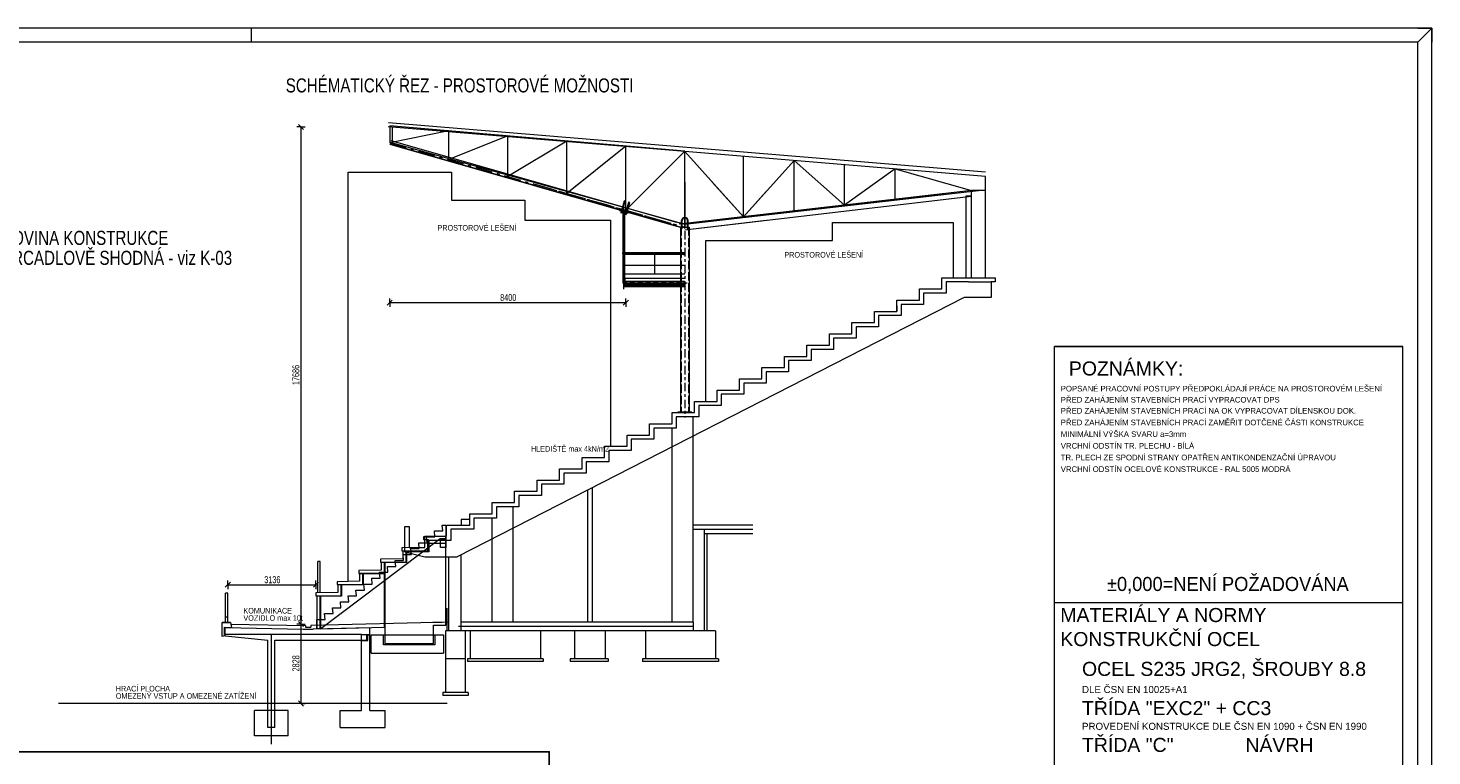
# Model space of a CAD drawing. Header units: metres. Extents: x 217 to 322, y -6 to 53.
# Tile 39 of 39: x 272 to 322, y 28 to 53. Entities that reach past the tile are written whole.
import ezdxf

# ---------------------------------------------------------------- set-up
doc = ezdxf.new("R2010")
doc.units = ezdxf.units.M
for name, pattern in [('__RA_11', [0.96, 0.6, -0.18, 0, -0.18]), ('__RA_2', [0.4, 0.3, -0.1]), ('__RA_3', [0.5, 0.3, -0.1, 0, -0.1])]:
    doc.linetypes.add(name, pattern=pattern)
for name, color, linetype, lineweight in [('k-ocel', 132, 'Continuous', 13), ('K-OSY', 6, '__RA_3', 13), ('k-stavajici_stav', 7, 'Continuous', 13), ('POPIS', 7, 'Continuous', 13), ('SRAFY', 254, 'Continuous', 18), ('Standard', 7, 'Continuous', 40), ('VYZTUZ', 11, 'Continuous', 50)]:
    doc.layers.add(name, color=color, linetype=linetype, lineweight=lineweight)
doc.styles.add('ARIAL', font='ARIAL.TTF')

msp = doc.modelspace()

# ---------------------------------------------------------------- hatches: boundary and pattern name
at = {"layer": 'k-ocel', "linetype": 'Continuous', "lineweight": 13}
for points in [[(293.649, 45.48), (293.595, 45.48), (293.595, 45.48), (293.595, 45.48), (293.594, 45.48), (293.594, 45.48), (293.593, 45.48), (293.593, 45.48), (293.593, 45.48), (293.592, 45.48), (293.592, 45.479), (293.592, 45.479), (293.591, 45.479), (293.591, 45.479), (293.591, 45.479), (293.591, 45.478), (293.59, 45.478), (293.59, 45.478), (293.59, 45.478), (293.59, 45.477), (293.589, 45.477), (293.589, 45.477), (293.589, 45.477), (293.589, 45.476), (293.589, 45.476), (293.588, 45.476), (293.588, 45.475), (293.588, 45.475), (293.588, 45.475), (293.588, 45.474), (293.588, 45.474), (293.588, 45.474), (293.588, 45.473), (293.586, 45.454), (293.586, 45.454), (293.586, 45.454), (293.586, 45.453), (293.586, 45.453), (293.586, 45.453), (293.586, 45.453), (293.586, 45.453), (293.586, 45.453), (293.586, 45.453), (293.586, 45.453), (293.586, 45.453), (293.586, 45.452), (293.586, 45.452), (293.585, 45.452), (293.585, 45.452), (293.585, 45.452), (293.585, 45.452), (293.585, 45.452), (293.585, 45.452), (293.585, 45.452), (293.585, 45.452), (293.585, 45.452), (293.584, 45.452), (293.584, 45.452), (293.584, 45.451), (293.584, 45.451), (293.584, 45.451), (293.584, 45.451), (293.584, 45.451), (293.584, 45.451), (293.583, 45.451), (293.582, 45.451), (293.582, 45.484), (293.662, 45.484), (293.662, 45.451), (293.661, 45.451), (293.661, 45.451), (293.66, 45.451), (293.66, 45.451), (293.66, 45.451), (293.66, 45.451), (293.66, 45.451), (293.66, 45.452), (293.66, 45.452), (293.659, 45.452), (293.659, 45.452), (293.659, 45.452), (293.659, 45.452), (293.659, 45.452), (293.659, 45.452), (293.659, 45.452), (293.659, 45.452), (293.659, 45.452), (293.659, 45.452), (293.658, 45.452), (293.658, 45.453), (293.658, 45.453), (293.658, 45.453), (293.658, 45.453), (293.658, 45.453), (293.658, 45.453), (293.658, 45.453), (293.658, 45.453), (293.658, 45.453), (293.658, 45.454), (293.658, 45.454), (293.658, 45.454), (293.656, 45.473), (293.656, 45.474), (293.656, 45.474), (293.656, 45.474), (293.656, 45.475), (293.656, 45.475), (293.656, 45.475), (293.656, 45.476), (293.656, 45.476), (293.655, 45.476), (293.655, 45.477), (293.655, 45.477), (293.655, 45.477), (293.655, 45.477), (293.654, 45.478), (293.654, 45.478), (293.654, 45.478), (293.654, 45.478), (293.653, 45.479), (293.653, 45.479), (293.653, 45.479), (293.652, 45.479), (293.652, 45.479), (293.652, 45.48), (293.651, 45.48), (293.651, 45.48), (293.651, 45.48), (293.65, 45.48), (293.65, 45.48), (293.65, 45.48), (293.649, 45.48)], [(293.654, 44.284), (293.59, 44.284), (293.59, 44.291), (293.613, 44.291), (293.613, 44.291), (293.614, 44.291), (293.614, 44.291), (293.614, 44.291), (293.615, 44.291), (293.615, 44.291), (293.615, 44.291), (293.616, 44.291), (293.616, 44.291), (293.616, 44.292), (293.617, 44.292), (293.617, 44.292), (293.617, 44.292), (293.617, 44.292), (293.618, 44.293), (293.618, 44.293), (293.618, 44.293), (293.618, 44.293), (293.619, 44.294), (293.619, 44.294), (293.619, 44.294), (293.619, 44.295), (293.619, 44.295), (293.619, 44.295), (293.62, 44.296), (293.62, 44.296), (293.62, 44.296), (293.62, 44.297), (293.62, 44.297), (293.62, 44.297), (293.62, 44.298), (293.62, 44.391), (293.62, 44.391), (293.62, 44.392), (293.62, 44.392), (293.62, 44.392), (293.62, 44.393), (293.62, 44.393), (293.619, 44.393), (293.619, 44.394), (293.619, 44.394), (293.619, 44.394), (293.619, 44.395), (293.619, 44.395), (293.618, 44.395), (293.618, 44.396), (293.618, 44.396), (293.618, 44.396), (293.617, 44.396), (293.617, 44.397), (293.617, 44.397), (293.617, 44.397), (293.616, 44.397), (293.616, 44.397), (293.616, 44.397), (293.615, 44.398), (293.615, 44.398), (293.615, 44.398), (293.614, 44.398), (293.614, 44.398), (293.614, 44.398), (293.613, 44.398), (293.613, 44.398), (293.59, 44.398), (293.59, 44.404), (293.654, 44.404), (293.654, 44.398), (293.631, 44.398), (293.631, 44.398), (293.631, 44.398), (293.63, 44.398), (293.63, 44.398), (293.63, 44.398), (293.629, 44.398), (293.629, 44.398), (293.628, 44.397), (293.628, 44.397), (293.628, 44.397), (293.628, 44.397), (293.627, 44.397), (293.627, 44.397), (293.627, 44.396), (293.626, 44.396), (293.626, 44.396), (293.626, 44.396), (293.626, 44.395), (293.626, 44.395), (293.625, 44.395), (293.625, 44.394), (293.625, 44.394), (293.625, 44.394), (293.625, 44.393), (293.625, 44.393), (293.624, 44.393), (293.624, 44.392), (293.624, 44.392), (293.624, 44.392), (293.624, 44.391), (293.624, 44.391), (293.624, 44.298), (293.624, 44.297), (293.624, 44.297), (293.624, 44.297), (293.624, 44.296), (293.624, 44.296), (293.625, 44.296), (293.625, 44.295), (293.625, 44.295), (293.625, 44.295), (293.625, 44.294), (293.625, 44.294), (293.626, 44.294), (293.626, 44.293), (293.626, 44.293), (293.626, 44.293), (293.626, 44.293), (293.627, 44.292), (293.627, 44.292), (293.627, 44.292), (293.628, 44.292), (293.628, 44.292), (293.628, 44.291), (293.628, 44.291), (293.629, 44.291), (293.629, 44.291), (293.63, 44.291), (293.63, 44.291), (293.63, 44.291), (293.631, 44.291), (293.631, 44.291), (293.631, 44.291), (293.654, 44.291)], [(295.79, 44.404), (295.79, 44.284), (295.735, 44.284), (295.735, 44.287), (295.735, 44.287), (295.735, 44.287), (295.735, 44.288), (295.735, 44.288), (295.735, 44.288), (295.735, 44.288), (295.735, 44.288), (295.735, 44.289), (295.735, 44.289), (295.736, 44.289), (295.736, 44.289), (295.736, 44.289), (295.736, 44.29), (295.736, 44.29), (295.736, 44.29), (295.736, 44.29), (295.736, 44.29), (295.737, 44.29), (295.737, 44.291), (295.737, 44.291), (295.737, 44.291), (295.737, 44.291), (295.738, 44.291), (295.738, 44.291), (295.738, 44.291), (295.738, 44.291), (295.738, 44.291), (295.739, 44.291), (295.739, 44.291), (295.739, 44.291), (295.739, 44.291), (295.775, 44.294), (295.775, 44.294), (295.776, 44.294), (295.776, 44.295), (295.776, 44.295), (295.777, 44.295), (295.777, 44.295), (295.778, 44.295), (295.778, 44.295), (295.778, 44.295), (295.779, 44.296), (295.779, 44.296), (295.78, 44.296), (295.78, 44.296), (295.78, 44.297), (295.781, 44.297), (295.781, 44.297), (295.781, 44.298), (295.781, 44.298), (295.782, 44.298), (295.782, 44.299), (295.782, 44.299), (295.782, 44.3), (295.782, 44.3), (295.783, 44.3), (295.783, 44.301), (295.783, 44.301), (295.783, 44.302), (295.783, 44.302), (295.783, 44.302), (295.783, 44.303), (295.783, 44.303), (295.783, 44.385), (295.783, 44.386), (295.783, 44.386), (295.783, 44.387), (295.783, 44.387), (295.783, 44.388), (295.783, 44.388), (295.783, 44.388), (295.782, 44.389), (295.782, 44.389), (295.782, 44.39), (295.782, 44.39), (295.782, 44.39), (295.781, 44.391), (295.781, 44.391), (295.781, 44.391), (295.781, 44.392), (295.78, 44.392), (295.78, 44.392), (295.78, 44.393), (295.779, 44.393), (295.779, 44.393), (295.778, 44.393), (295.778, 44.393), (295.778, 44.394), (295.777, 44.394), (295.777, 44.394), (295.776, 44.394), (295.776, 44.394), (295.776, 44.394), (295.775, 44.394), (295.775, 44.394), (295.739, 44.397), (295.739, 44.397), (295.739, 44.397), (295.739, 44.397), (295.738, 44.397), (295.738, 44.397), (295.738, 44.398), (295.738, 44.398), (295.738, 44.398), (295.737, 44.398), (295.737, 44.398), (295.737, 44.398), (295.737, 44.398), (295.737, 44.398), (295.736, 44.398), (295.736, 44.399), (295.736, 44.399), (295.736, 44.399), (295.736, 44.399), (295.736, 44.399), (295.736, 44.399), (295.736, 44.4), (295.735, 44.4), (295.735, 44.4), (295.735, 44.4), (295.735, 44.4), (295.735, 44.401), (295.735, 44.401), (295.735, 44.401), (295.735, 44.401), (295.735, 44.401), (295.735, 44.402), (295.735, 44.404)]]:
    msp.add_hatch(color=7, dxfattribs=at).paths.add_polyline_path(points, flags=16)
h = msp.add_hatch(color=7, dxfattribs=at)
h.paths.add_polyline_path([(295.782, 45.484), (295.782, 45.484), (295.748, 45.484), (295.748, 45.484), (295.747, 45.484), (295.747, 45.484), (295.746, 45.484), (295.746, 45.484), (295.746, 45.483), (295.745, 45.483), (295.745, 45.483), (295.745, 45.483), (295.744, 45.483), (295.744, 45.483), (295.743, 45.482), (295.743, 45.482), (295.743, 45.482), (295.743, 45.482), (295.742, 45.481), (295.742, 45.481), (295.742, 45.481), (295.741, 45.48), (295.741, 45.48), (295.741, 45.48), (295.741, 45.479), (295.741, 45.479), (295.741, 45.479), (295.74, 45.478), (295.74, 45.478), (295.74, 45.477), (295.74, 45.477), (295.74, 45.477), (295.74, 45.476), (295.74, 45.476), (295.74, 45.442), (295.74, 45.441), (295.74, 45.441), (295.74, 45.441), (295.74, 45.44), (295.74, 45.44), (295.74, 45.439), (295.741, 45.439), (295.741, 45.439), (295.741, 45.438), (295.741, 45.438), (295.741, 45.438), (295.741, 45.437), (295.742, 45.437), (295.742, 45.437), (295.742, 45.436), (295.743, 45.436), (295.743, 45.436), (295.743, 45.436), (295.743, 45.435), (295.744, 45.435), (295.744, 45.435), (295.745, 45.435), (295.745, 45.435), (295.745, 45.434), (295.746, 45.434), (295.746, 45.434), (295.746, 45.434), (295.747, 45.434), (295.747, 45.434), (295.748, 45.434), (295.748, 45.434), (295.782, 45.434), (295.782, 45.434), (295.783, 45.434), (295.783, 45.434), (295.784, 45.434), (295.784, 45.434), (295.784, 45.434), (295.785, 45.434), (295.785, 45.435), (295.786, 45.435), (295.786, 45.435), (295.786, 45.435), (295.787, 45.435), (295.787, 45.436), (295.787, 45.436), (295.788, 45.436), (295.788, 45.436), (295.788, 45.437), (295.788, 45.437), (295.789, 45.437), (295.789, 45.438), (295.789, 45.438), (295.789, 45.438), (295.789, 45.439), (295.79, 45.439), (295.79, 45.439), (295.79, 45.44), (295.79, 45.44), (295.79, 45.441), (295.79, 45.441), (295.79, 45.441), (295.79, 45.442), (295.79, 45.476), (295.79, 45.476), (295.79, 45.477), (295.79, 45.477), (295.79, 45.477), (295.79, 45.478), (295.79, 45.478), (295.79, 45.479), (295.789, 45.479), (295.789, 45.479), (295.789, 45.48), (295.789, 45.48), (295.789, 45.48), (295.788, 45.481), (295.788, 45.481), (295.788, 45.481), (295.788, 45.482), (295.787, 45.482), (295.787, 45.482), (295.787, 45.482), (295.786, 45.483), (295.786, 45.483), (295.786, 45.483), (295.785, 45.483), (295.785, 45.483), (295.784, 45.483), (295.784, 45.484), (295.784, 45.484), (295.783, 45.484), (295.783, 45.484)])
h.paths.add_polyline_path([(295.748, 45.48), (295.782, 45.48), (295.782, 45.48), (295.782, 45.48), (295.783, 45.48), (295.783, 45.48), (295.783, 45.48), (295.783, 45.48), (295.783, 45.48), (295.784, 45.48), (295.784, 45.479), (295.784, 45.479), (295.784, 45.479), (295.784, 45.479), (295.784, 45.479), (295.785, 45.479), (295.785, 45.479), (295.785, 45.479), (295.785, 45.478), (295.785, 45.478), (295.785, 45.478), (295.785, 45.478), (295.786, 45.478), (295.786, 45.478), (295.786, 45.477), (295.786, 45.477), (295.786, 45.477), (295.786, 45.477), (295.786, 45.477), (295.786, 45.476), (295.786, 45.476), (295.786, 45.476), (295.786, 45.476), (295.786, 45.442), (295.786, 45.442), (295.786, 45.441), (295.786, 45.441), (295.786, 45.441), (295.786, 45.441), (295.786, 45.441), (295.786, 45.44), (295.786, 45.44), (295.786, 45.44), (295.786, 45.44), (295.785, 45.44), (295.785, 45.44), (295.785, 45.439), (295.785, 45.439), (295.785, 45.439), (295.785, 45.439), (295.785, 45.439), (295.784, 45.439), (295.784, 45.439), (295.784, 45.438), (295.784, 45.438), (295.784, 45.438), (295.784, 45.438), (295.783, 45.438), (295.783, 45.438), (295.783, 45.438), (295.783, 45.438), (295.783, 45.438), (295.782, 45.438), (295.782, 45.438), (295.782, 45.438), (295.748, 45.438), (295.748, 45.438), (295.748, 45.438), (295.747, 45.438), (295.747, 45.438), (295.747, 45.438), (295.747, 45.438), (295.747, 45.438), (295.746, 45.438), (295.746, 45.438), (295.746, 45.438), (295.746, 45.438), (295.746, 45.439), (295.746, 45.439), (295.745, 45.439), (295.745, 45.439), (295.745, 45.439), (295.745, 45.439), (295.745, 45.439), (295.745, 45.44), (295.745, 45.44), (295.745, 45.44), (295.744, 45.44), (295.744, 45.44), (295.744, 45.44), (295.744, 45.441), (295.744, 45.441), (295.744, 45.441), (295.744, 45.441), (295.744, 45.441), (295.744, 45.442), (295.744, 45.442), (295.744, 45.476), (295.744, 45.476), (295.744, 45.476), (295.744, 45.476), (295.744, 45.477), (295.744, 45.477), (295.744, 45.477), (295.744, 45.477), (295.744, 45.477), (295.744, 45.478), (295.745, 45.478), (295.745, 45.478), (295.745, 45.478), (295.745, 45.478), (295.745, 45.478), (295.745, 45.479), (295.745, 45.479), (295.745, 45.479), (295.746, 45.479), (295.746, 45.479), (295.746, 45.479), (295.746, 45.479), (295.746, 45.479), (295.746, 45.48), (295.747, 45.48), (295.747, 45.48), (295.747, 45.48), (295.747, 45.48), (295.747, 45.48), (295.748, 45.48), (295.748, 45.48)], flags=16)

# ---------------------------------------------------------------- linework, layer by layer
at = {"layer": 'k-ocel', "color": 204, "linetype": 'Continuous', "lineweight": 13}
for p, q in [((295.79, 49.104), (285.29, 50.004)), ((285.29, 50.004), (285.29, 49.404)), ((287.39, 49.824), (285.29, 49.404)), ((285.328, 49.487), (295.494, 46.582)), ((287.39, 48.804), (287.39, 49.824)), ((289.49, 49.644), (287.39, 48.804)), ((289.49, 48.204), (289.49, 49.644)), ((291.59, 49.464), (289.49, 48.204)), ((291.59, 47.604), (291.59, 49.464)), ((285.289, 49.352), (295.499, 46.435)), ((285.293, 49.365), (295.495, 46.451)), ((293.69, 49.284), (291.59, 47.604)), ((293.69, 47.004), (293.69, 49.284)), ((295.79, 49.104), (293.69, 47.004)), ((295.79, 46.352), (295.79, 49.104)), ((295.79, 49.092), (297.877, 46.768)), ((297.877, 46.768), (297.877, 48.919)), ((299.675, 48.77), (297.877, 46.768)), ((299.675, 46.961), (299.675, 48.77)), ((299.675, 48.77), (301.472, 47.183)), ((301.472, 47.173), (301.472, 48.621)), ((303.27, 48.472), (301.472, 47.183)), ((303.27, 48.472), (305.99, 47.704)), ((303.27, 47.363), (303.27, 48.472)), ((290.547, 47.995), (295.494, 46.582)), ((291.59, 47.604), (291.59, 48.007)), ((292.093, 48.007), (291.59, 47.604)), ((293.69, 47.004), (293.69, 48.007)), ((294.692, 48.007), (293.69, 47.004)), ((295.79, 48.007), (295.79, 46.404)), ((295.79, 46.352), (295.79, 48.007)), ((296.765, 48.007), (297.877, 46.768)), ((297.877, 46.768), (297.877, 48.007)), ((290.547, 47.864), (295.657, 46.404)), ((290.547, 47.85), (295.64, 46.395)), ((298.688, 47.671), (297.877, 46.768)), ((293.478, 46.986), (293.485, 47.01)), ((293.766, 46.904), (293.478, 46.986)), ((293.626, 47.324), (293.507, 46.905)), ((293.649, 47.349), (293.515, 46.881)), ((293.655, 47.315), (293.536, 46.897)), ((293.622, 44.194), (293.622, 47.088)), ((293.655, 47.315), (293.626, 47.324)), ((293.79, 47.277), (293.67, 46.859)), ((293.811, 47.299), (293.678, 46.83)), ((293.818, 47.269), (293.699, 46.85)), ((293.818, 47.269), (293.79, 47.277)), ((293.536, 46.897), (293.507, 46.905)), ((293.59, 45.492), (293.59, 46.954)), ((293.62, 45.492), (293.62, 46.946)), ((293.624, 45.492), (293.624, 46.945)), ((293.654, 45.492), (293.654, 46.936)), ((293.699, 46.85), (293.67, 46.859)), ((293.766, 46.904), (293.773, 46.928)), ((293.773, 46.928), (293.766, 46.904)), ((295.676, 46.354), (295.676, 46.632)), ((295.685, 46.328), (295.685, 46.632)), ((295.694, 46.354), (295.694, 46.632)), ((295.886, 46.354), (295.886, 46.632)), ((295.895, 46.329), (295.895, 46.632)), ((295.904, 46.354), (295.904, 46.632)), ((295.64, 46.404), (295.64, 39.824)), ((295.64, 46.404), (295.94, 46.404)), ((295.676, 46.354), (295.694, 46.354)), ((295.904, 46.354), (295.886, 46.354)), ((295.94, 46.404), (295.94, 39.824)), ((293.588, 45.473), (293.586, 45.454)), ((293.654, 45.492), (293.59, 45.492)), ((293.654, 45.484), (293.59, 45.484)), ((293.59, 44.404), (293.59, 45.478)), ((293.649, 45.48), (293.595, 45.48)), ((293.62, 44.387), (293.62, 45.48)), ((293.622, 44.404), (293.622, 45.727)), ((293.624, 44.386), (293.624, 45.48)), ((295.765, 45.484), (293.654, 45.484)), ((293.654, 44.398), (293.654, 45.478)), ((293.658, 45.454), (293.656, 45.473)), ((295.765, 45.48), (293.662, 45.48)), ((295.74, 45.476), (295.74, 45.442)), ((295.782, 45.484), (295.748, 45.484)), ((295.79, 45.442), (295.79, 45.476)), ((295.765, 45.438), (293.654, 45.438)), ((295.765, 45.434), (293.654, 45.434)), ((295.792, 45.034), (293.654, 45.034)), ((294.71, 45.434), (294.71, 44.734)), ((295.748, 45.434), (295.782, 45.434)), ((293.622, 44.197), (293.622, 44.482)), ((293.65, 44.584), (295.79, 44.584)), ((293.65, 44.484), (295.737, 44.484)), ((293.65, 44.464), (295.737, 44.464)), ((295.792, 44.734), (293.654, 44.734)), ((293.838, 44.464), (293.737, 44.464)), ((294.115, 44.464), (294.014, 44.464)), ((294.392, 44.464), (294.291, 44.464)), ((294.669, 44.464), (294.568, 44.464)), ((294.946, 44.464), (294.845, 44.464)), ((295.223, 44.464), (295.122, 44.464)), ((295.5, 44.464), (295.399, 44.464)), ((295.777, 44.464), (295.677, 44.464)), ((293.654, 44.404), (293.59, 44.404)), ((293.59, 44.404), (293.59, 44.398)), ((293.59, 44.398), (293.613, 44.398)), ((293.613, 44.291), (293.59, 44.291)), ((293.59, 44.291), (293.59, 44.284)), ((293.59, 44.284), (293.654, 44.284)), ((293.62, 44.391), (293.62, 44.298)), ((293.624, 44.298), (293.624, 44.391)), ((293.624, 44.369), (295.783, 44.369)), ((293.624, 44.365), (295.783, 44.365)), ((293.624, 44.344), (295.783, 44.344)), ((293.624, 44.323), (295.783, 44.323)), ((293.624, 44.319), (295.783, 44.319)), ((293.631, 44.398), (293.654, 44.398)), ((293.654, 44.291), (293.631, 44.291)), ((293.654, 44.404), (295.735, 44.404)), ((293.654, 44.398), (293.654, 44.404)), ((293.654, 44.398), (295.735, 44.398)), ((293.654, 44.291), (295.735, 44.291)), ((293.654, 44.284), (293.654, 44.291)), ((293.654, 44.284), (295.735, 44.284)), ((293.725, 44.458), (293.696, 44.411)), ((293.878, 44.411), (293.849, 44.458)), ((293.928, 44.404), (293.89, 44.404)), ((294.002, 44.458), (293.973, 44.411)), ((294.155, 44.411), (294.126, 44.458)), ((294.205, 44.404), (294.167, 44.404)), ((294.279, 44.458), (294.25, 44.411)), ((294.432, 44.411), (294.403, 44.458)), ((294.482, 44.404), (294.444, 44.404)), ((294.556, 44.458), (294.527, 44.411)), ((294.709, 44.411), (294.68, 44.458)), ((294.759, 44.404), (294.721, 44.404)), ((294.833, 44.458), (294.804, 44.411)), ((294.986, 44.411), (294.957, 44.458)), ((295.036, 44.404), (294.998, 44.404)), ((295.11, 44.458), (295.081, 44.411)), ((295.264, 44.411), (295.234, 44.458)), ((295.313, 44.404), (295.275, 44.404)), ((295.387, 44.458), (295.358, 44.411)), ((295.541, 44.411), (295.511, 44.458)), ((295.59, 44.404), (295.552, 44.404)), ((295.665, 44.458), (295.636, 44.411)), ((295.79, 44.404), (295.735, 44.404)), ((295.735, 44.404), (295.735, 44.402)), ((295.735, 44.287), (295.735, 44.284)), ((295.735, 44.284), (295.79, 44.284)), ((295.739, 44.397), (295.775, 44.394)), ((295.775, 44.294), (295.739, 44.291)), ((295.783, 44.385), (295.783, 44.303)), ((295.818, 44.411), (295.789, 44.458)), ((295.79, 44.284), (295.79, 44.404)), ((295.868, 44.404), (295.83, 44.404)), ((289.735, 36.604), (289.735, 37.004)), ((288.935, 36.204), (288.935, 36.604)), ((288.935, 36.604), (289.735, 36.604)), ((289.885, 36.854), (289.885, 36.454)), ((288.135, 36.004), (287.835, 36.004)), ((287.835, 36.004), (287.835, 35.804)), ((288.135, 35.804), (288.135, 36.204)), ((288.135, 36.204), (288.935, 36.204)), ((289.085, 36.054), (288.285, 36.054)), ((288.285, 36.054), (288.285, 35.654)), ((288.935, 32.344), (288.935, 36.054)), ((289.885, 36.454), (289.085, 36.454)), ((289.085, 36.454), (289.085, 36.054)), ((289.685, 32.344), (289.685, 36.454)), ((285.825, 35.754), (285.975, 35.754)), ((285.825, 34.854), (285.825, 35.754)), ((285.975, 35.754), (285.975, 35.004)), ((287.31, 35.804), (288.135, 35.804)), ((287.31, 35.404), (287.31, 35.804)), ((288.285, 35.654), (287.46, 35.654)), ((287.46, 35.654), (287.46, 35.254)), ((285.975, 35.004), (286.535, 35.004)), ((286.535, 35.004), (286.535, 35.404)), ((286.535, 35.404), (287.31, 35.404)), ((287.185, 35.254), (286.685, 35.254)), ((286.685, 35.254), (286.685, 34.854)), ((286.957, 35.154), (287.137, 35.154)), ((287.46, 35.254), (287.185, 35.254)), ((282.735, 33.391), (282.735, 34.504)), ((282.815, 34.504), (282.735, 34.504)), ((282.815, 33.392), (282.815, 34.504)), ((286.685, 34.854), (285.825, 34.854)), ((285.825, 34.854), (286.535, 34.667)), ((286.535, 34.667), (287.685, 34.667)), ((287.375, 34.667), (287.375, 32.844)), ((287.825, 34.739), (287.825, 32.344)), ((279.529, 33.382), (279.449, 33.382)), ((279.449, 32.336), (279.449, 33.382)), ((279.529, 32.334), (279.529, 33.382)), ((279.449, 32.536), (279.529, 32.536)), ((287.331, 32.044), (287.331, 32.844)), ((287.375, 32.844), (287.375, 32.044)), ((279.619, 32.332), (279.329, 32.338)), ((279.329, 32.338), (279.619, 32.332)), ((279.329, 31.838), (279.329, 32.338)), ((279.409, 32.167), (279.654, 32.162)), ((279.409, 31.858), (279.409, 32.167)), ((279.429, 32.155), (282.209, 32.099)), ((279.429, 31.864), (279.429, 32.155)), ((279.619, 32.332), (279.654, 32.162)), ((279.629, 32.282), (282.288, 32.229)), ((282.209, 32.099), (282.559, 32.099)), ((282.288, 32.229), (282.288, 32.176)), ((282.288, 32.176), (282.481, 32.176)), ((287.375, 32.348), (282.481, 32.229)), ((282.481, 32.229), (282.481, 32.176)), ((284.579, 32.149), (282.559, 32.099)), ((284.579, 31.914), (284.579, 32.149)), ((287.16, 32.342), (286.82, 32.342)), ((287.275, 32.044), (287.275, 31.044)), ((287.825, 32.044), (287.275, 32.044)), ((287.825, 32.344), (287.825, 32.044)), ((287.975, 32.044), (287.975, 31.044)), ((288.149, 32.044), (288.149, 31.044)), ((279.409, 31.858), (279.329, 31.838)), ((284.279, 31.914), (279.429, 31.914)), ((279.429, 31.864), (280.954, 31.704)), ((280.954, 28.604), (280.954, 31.704)), ((281.079, 28.007), (281.079, 31.909)), ((281.204, 31.704), (284.279, 31.704)), ((281.204, 28.604), (281.204, 31.704)), ((284.279, 31.914), (284.579, 31.914)), ((284.509, 31.894), (284.279, 31.894)), ((284.279, 29.204), (284.279, 31.894)), ((284.279, 31.704), (284.479, 31.704)), ((284.279, 31.694), (284.509, 31.694)), ((284.479, 31.704), (284.479, 31.914)), ((284.509, 31.894), (284.579, 31.894)), ((284.509, 31.694), (284.509, 31.894)), ((284.579, 29.204), (284.579, 31.894)), ((284.629, 31.894), (287.199, 31.894)), ((284.629, 31.244), (284.629, 31.894)), ((285.065, 31.544), (285.065, 31.894)), ((286.899, 31.544), (285.065, 31.544)), ((286.899, 31.894), (286.899, 31.544)), ((287.199, 31.894), (287.199, 31.244)), ((284.629, 31.244), (287.199, 31.244)), ((287.975, 31.044), (287.275, 31.044)), ((287.275, 31.044), (287.275, 29.844)), ((287.975, 31.044), (287.975, 29.844)), ((288.051, 31.044), (288.051, 30.944)), ((287.175, 29.844), (287.175, 29.744)), ((288.075, 29.844), (287.175, 29.844)), ((288.075, 29.744), (287.175, 29.744)), ((288.075, 29.844), (288.075, 29.744)), ((287.335, 29.454), (273.508, 29.454)), ((280.479, 28.304), (280.479, 29.204)), ((281.679, 29.204), (280.479, 29.204)), ((281.679, 28.304), (281.679, 29.204)), ((283.529, 29.204), (284.279, 29.204)), ((283.529, 28.604), (283.529, 29.204)), ((284.579, 29.204), (285.129, 29.204)), ((285.129, 28.604), (285.129, 29.204)), ((281.204, 28.604), (280.954, 28.604)), ((283.529, 28.604), (285.129, 28.604)), ((281.679, 28.304), (280.479, 28.304))]:
    msp.add_line(p, q, dxfattribs=at)
at = {"layer": 'k-ocel', "color": 204, "linetype": '__RA_11', "lineweight": 13}
for p, q in [((285.29, 49.404), (295.488, 46.491)), ((290.547, 47.902), (295.79, 46.404))]:
    msp.add_line(p, q, dxfattribs=at)
at = {"layer": 'k-ocel', "color": 204, "linetype": '__RA_2', "lineweight": 13}
for p, q in [((295.656, 46.404), (295.656, 39.824)), ((295.924, 46.404), (295.924, 39.824)), ((295.744, 45.476), (295.744, 45.442)), ((295.782, 45.48), (295.748, 45.48)), ((295.786, 45.442), (295.786, 45.476)), ((295.748, 45.438), (295.782, 45.438))]:
    msp.add_line(p, q, dxfattribs=at)
at = {"layer": 'k-ocel', "color": 204, "linetype": '__RA_3', "lineweight": 13}
for p, q in [((293.595, 45.465), (293.595, 45.509)), ((293.65, 45.465), (293.65, 45.509))]:
    msp.add_line(p, q, dxfattribs=at)
at = {"layer": 'k-ocel', "color": 204, "linetype": 'Continuous', "lineweight": 13}
for points in [[(293.662, 45.492), (293.582, 45.492), (293.582, 45.484), (293.662, 45.484), (293.662, 45.492)], [(293.583, 45.451), (293.582, 45.451), (293.582, 45.484), (293.662, 45.484)], [(293.662, 45.484), (293.662, 45.451), (293.661, 45.451)], [(293.647, 44.584), (293.65, 44.584), (293.65, 44.404), (293.647, 44.404), (293.647, 44.584)], [(293.685, 44.404), (293.659, 44.404), (293.65, 44.404)], [(293.962, 44.404), (293.936, 44.404), (293.927, 44.404)], [(294.239, 44.404), (294.213, 44.404), (294.204, 44.404)], [(294.516, 44.404), (294.49, 44.404), (294.481, 44.404)], [(294.793, 44.404), (294.767, 44.404), (294.758, 44.404)], [(295.07, 44.404), (295.044, 44.404), (295.035, 44.404)], [(295.347, 44.404), (295.321, 44.404), (295.312, 44.404)], [(295.624, 44.404), (295.599, 44.404), (295.59, 44.404)], [(296.04, 39.824), (295.54, 39.824), (295.54, 39.804), (296.04, 39.804), (296.04, 39.824)], [(287.083, 35.314), (282.837, 32.113), (282.695, 32.113), (282.695, 32.441), (282.995, 32.441), (282.974, 32.652), (283.274, 32.652), (283.253, 32.862), (283.553, 32.862), (283.532, 33.072), (283.832, 33.072), (283.81, 33.282), (284.11, 33.282), (284.089, 33.492), (284.389, 33.492), (284.368, 33.702), (284.668, 33.702), (284.647, 33.913), (284.947, 33.913), (284.925, 34.123), (285.225, 34.123), (285.204, 34.333), (285.504, 34.333), (285.483, 34.543), (285.783, 34.543), (285.762, 34.753), (286.062, 34.753), (286.04, 34.964), (286.34, 34.964), (286.319, 35.174), (286.619, 35.174), (286.598, 35.384), (286.898, 35.384), (286.877, 35.594), (287.177, 35.594), (287.155, 35.804), (287.28, 35.804), (287.28, 35.314), (287.083, 35.314)], [(286.849, 31.594), (286.849, 32.242), (287.28, 32.242), (287.28, 35.144), (286.655, 35.144), (286.655, 34.874), (285.885, 34.874), (285.885, 34.474), (285.115, 34.474), (285.115, 31.594), (286.849, 31.594)], [(286.525, 35.004), (285.725, 34.989), (285.725, 34.884), (286.645, 34.884), (286.645, 35.274), (286.525, 35.274), (286.525, 35.004)], [(286.495, 35.389), (286.495, 35.284), (286.655, 35.284), (286.655, 35.154), (287.28, 35.154), (287.28, 35.404), (286.495, 35.389)], [(287.1, 35.004), (287.1, 35.304), (287.28, 35.304), (287.28, 35.004), (287.1, 35.004)], [(284.985, 34.204), (284.185, 34.189), (284.185, 34.084), (285.105, 34.084), (285.105, 34.474), (284.985, 34.474), (284.985, 34.204)], [(285.755, 34.604), (284.955, 34.589), (284.955, 34.484), (285.875, 34.484), (285.875, 34.874), (285.755, 34.874), (285.755, 34.604)], [(285.105, 32.169), (285.105, 34.074), (284.345, 34.074), (284.345, 33.674), (283.575, 33.674), (283.575, 33.274), (282.825, 33.274), (282.825, 32.435), (282.825, 32.113), (285.105, 32.169)], [(284.215, 33.804), (283.415, 33.789), (283.415, 33.684), (284.335, 33.684), (284.335, 34.074), (284.215, 34.074), (284.215, 33.804)], [(283.445, 33.404), (282.665, 33.389), (282.665, 33.284), (283.565, 33.284), (283.565, 33.674), (283.445, 33.674), (283.445, 33.404)], [(282.815, 33.274), (282.695, 33.274), (282.695, 32.119), (282.815, 32.119), (282.815, 33.274)]]:
    msp.add_lwpolyline(points, dxfattribs=at)
for centre, radius, start, end in [((295.79, 46.632), 0.114, 0, 180), ((295.79, 46.632), 0.105, 0, 180), ((295.79, 46.632), 0.096, 0, 180), ((293.595, 45.473), 0.0075, 90.0008, 175.4269), ((293.649, 45.473), 0.0075, 4.5731, 89.9992), ((295.748, 45.476), 0.008, 90, 180), ((295.782, 45.476), 0.008, 360, 90), ((293.583, 45.454), 0.00275, 269.995, 355.4212), ((293.661, 45.454), 0.00275, 184.5788, 270.005), ((295.748, 45.442), 0.008, 180, 270), ((295.782, 45.442), 0.008, 270, 0), ((293.737, 44.45), 0.0135, 90, 147.8356), ((293.838, 44.45), 0.0135, 32.1644, 90), ((294.014, 44.45), 0.0135, 90, 147.8356), ((294.115, 44.45), 0.0135, 32.1644, 90), ((294.291, 44.45), 0.0135, 90, 147.8356), ((294.392, 44.45), 0.0135, 32.1644, 90), ((294.568, 44.45), 0.0135, 90, 147.8356), ((294.669, 44.45), 0.0135, 32.1644, 90), ((294.845, 44.45), 0.0135, 90, 147.8356), ((294.946, 44.45), 0.0135, 32.1644, 90), ((295.122, 44.45), 0.0135, 90, 147.8356), ((295.223, 44.45), 0.0135, 32.1644, 90), ((295.399, 44.45), 0.0135, 90, 147.8356), ((295.5, 44.45), 0.0135, 32.1644, 90), ((295.677, 44.45), 0.0135, 90, 147.8356), ((295.777, 44.45), 0.0135, 32.1644, 90), ((293.613, 44.391), 0.007, 360, 90), ((293.613, 44.298), 0.007, 270, 0), ((293.631, 44.391), 0.007, 90, 180), ((293.631, 44.298), 0.007, 180, 270), ((293.685, 44.418), 0.0135, 270, 327.8356), ((293.89, 44.418), 0.0135, 212.1644, 270), ((293.962, 44.418), 0.0135, 270, 327.8356), ((294.167, 44.418), 0.0135, 212.1644, 270), ((294.239, 44.418), 0.0135, 270, 327.8356), ((294.444, 44.418), 0.0135, 212.1644, 270), ((294.516, 44.418), 0.0135, 270, 327.8356), ((294.721, 44.418), 0.0135, 212.1644, 270), ((294.793, 44.418), 0.0135, 270, 327.8356), ((294.998, 44.418), 0.0135, 212.1644, 270), ((295.07, 44.418), 0.0135, 270, 327.8356), ((295.275, 44.418), 0.0135, 212.1644, 270), ((295.347, 44.418), 0.0135, 270, 327.8356), ((295.552, 44.418), 0.0135, 212.1644, 270), ((295.624, 44.418), 0.0135, 270, 327.8356), ((295.74, 44.402), 0.0045, 180.0032, 265.4294), ((295.74, 44.287), 0.0045, 94.5706, 179.9968), ((295.774, 44.385), 0.009, 359.9968, 85.423), ((295.774, 44.303), 0.009, 274.577, 0.0032), ((295.83, 44.418), 0.0135, 212.1644, 270)]:
    msp.add_arc(centre, radius, start, end, dxfattribs=at)
at = {"layer": 'k-ocel', "color": 204, "linetype": '__RA_2', "lineweight": 13}
for centre, start, end in [((295.748, 45.476), 90, 180), ((295.782, 45.476), 360, 90), ((295.748, 45.442), 180, 270), ((295.782, 45.442), 270, 0)]:
    msp.add_arc(centre, 0.004, start, end, dxfattribs=at)
at = {"layer": 'K-OSY', "color": 204, "linetype": '__RA_3', "lineweight": 13}
msp.add_line((295.79, 46.862), (295.79, 39.626), dxfattribs=at)
at = {"layer": 'k-stavajici_stav', "color": 204, "linetype": 'Continuous', "lineweight": 13}
for p, q in [((306.49, 48.204), (285.229, 49.968)), ((306.49, 48.354), (285.241, 50.117)), ((285.39, 49.404), (285.39, 49.954)), ((285.39, 49.404), (295.79, 46.504)), ((290.547, 47.966), (295.79, 46.504)), ((306.49, 47.704), (306.49, 48.204)), ((305.99, 47.704), (295.59, 46.504)), ((295.79, 46.504), (306.24, 47.704)), ((305.99, 47.704), (295.79, 46.504)), ((295.79, 46.304), (305.99, 47.504)), ((305.99, 47.504), (305.79, 47.504)), ((305.79, 47.504), (305.79, 44.604)), ((305.99, 47.504), (305.99, 47.704)), ((305.99, 44.604), (305.99, 47.704)), ((306.49, 47.704), (305.99, 47.704)), ((305.99, 44.604), (305.99, 47.504)), ((306.49, 44.604), (306.49, 47.704)), ((298.688, 46.862), (295.59, 46.504)), ((298.688, 46.845), (295.79, 46.504)), ((295.79, 46.504), (298.688, 46.837)), ((295.79, 46.304), (298.688, 46.645)), ((304.935, 44.204), (304.935, 44.604)), ((304.935, 44.604), (306.835, 44.604)), ((305.785, 44.604), (305.985, 44.604)), ((306.835, 44.604), (306.835, 44.454)), ((304.135, 43.804), (304.135, 44.204)), ((304.135, 44.204), (304.935, 44.204)), ((305.085, 44.054), (304.285, 44.054)), ((304.285, 44.054), (304.285, 43.654)), ((305.885, 44.454), (305.085, 44.454)), ((305.085, 44.454), (305.085, 44.054)), ((305.885, 44.454), (306.685, 44.454)), ((306.835, 44.454), (306.685, 44.454)), ((306.685, 44.454), (306.685, 43.904)), ((305.735, 43.904), (287.685, 34.667)), ((303.335, 43.804), (304.135, 43.804)), ((303.335, 43.404), (303.335, 43.804)), ((303.335, 43.604), (303.335, 43.404)), ((303.485, 43.654), (303.485, 43.254)), ((304.285, 43.654), (303.485, 43.654)), ((306.685, 43.904), (305.735, 43.904)), ((301.735, 42.604), (301.735, 43.004)), ((301.735, 43.004), (302.535, 43.004)), ((302.535, 43.004), (302.535, 43.404)), ((302.535, 43.404), (303.335, 43.404)), ((303.485, 43.254), (302.685, 43.254)), ((302.685, 43.254), (302.685, 42.854)), ((300.935, 42.204), (300.935, 42.604)), ((300.935, 42.604), (301.735, 42.604)), ((302.685, 42.854), (301.885, 42.854)), ((301.885, 42.854), (301.885, 42.454)), ((300.135, 41.804), (300.135, 42.204)), ((300.135, 42.204), (300.935, 42.204)), ((300.285, 42.054), (300.285, 41.654)), ((301.085, 42.054), (300.285, 42.054)), ((301.885, 42.454), (301.085, 42.454)), ((301.085, 42.454), (301.085, 42.054)), ((299.335, 41.404), (299.335, 41.804)), ((299.335, 41.804), (300.135, 41.804)), ((300.285, 41.654), (299.485, 41.654)), ((299.485, 41.654), (299.485, 41.254)), ((297.735, 40.604), (297.735, 41.004)), ((297.735, 41.004), (298.535, 41.004)), ((298.535, 41.004), (298.535, 41.404)), ((298.535, 41.404), (299.335, 41.404)), ((299.485, 41.254), (298.685, 41.254)), ((298.685, 41.254), (298.685, 40.854)), ((296.935, 40.204), (296.935, 40.604)), ((296.935, 40.604), (297.735, 40.604)), ((298.685, 40.854), (297.885, 40.854)), ((297.885, 40.854), (297.885, 40.454)), ((296.135, 39.804), (296.135, 40.204)), ((296.135, 40.204), (296.935, 40.204)), ((297.085, 40.054), (296.285, 40.054)), ((296.285, 40.054), (296.285, 39.654)), ((297.085, 40.454), (297.085, 40.054)), ((297.885, 40.454), (297.085, 40.454)), ((295.335, 39.804), (296.135, 39.804)), ((295.335, 39.404), (295.335, 39.804)), ((296.285, 39.654), (295.485, 39.654)), ((295.485, 39.654), (295.485, 39.254)), ((296.085, 35.794), (296.085, 39.654)), ((293.735, 38.604), (293.735, 39.004)), ((293.735, 39.004), (294.535, 39.004)), ((293.735, 39.004), (294.035, 39.004)), ((294.535, 39.004), (294.535, 39.404)), ((294.535, 39.404), (295.335, 39.404)), ((295.485, 39.254), (294.685, 39.254)), ((294.685, 39.254), (294.685, 38.854)), ((295.335, 32.344), (295.335, 39.254)), ((292.935, 38.204), (292.935, 38.604)), ((292.935, 38.604), (293.735, 38.604)), ((293.885, 38.854), (293.885, 38.454)), ((294.685, 38.854), (293.885, 38.854)), ((292.135, 37.804), (292.135, 38.204)), ((292.135, 38.204), (292.935, 38.204)), ((293.085, 38.054), (292.285, 38.054)), ((292.285, 38.054), (292.285, 37.654)), ((293.885, 38.454), (293.085, 38.454)), ((293.085, 38.454), (293.085, 38.054)), ((291.335, 37.404), (291.335, 37.804)), ((291.335, 37.804), (292.135, 37.804)), ((292.285, 37.654), (291.485, 37.654)), ((291.485, 37.654), (291.485, 37.254)), ((289.735, 37.004), (290.535, 37.004)), ((290.535, 37.004), (290.535, 37.404)), ((290.535, 37.404), (291.335, 37.404)), ((290.685, 37.254), (290.685, 36.854)), ((291.485, 37.254), (290.685, 37.254)), ((292.33, 37.044), (292.33, 32.344)), ((292.49, 37.126), (292.49, 32.344)), ((290.685, 36.854), (289.885, 36.854)), ((296.085, 32.344), (296.085, 35.794)), ((298.211, 35.794), (296.085, 35.794)), ((298.211, 35.644), (296.085, 35.644)), ((296.485, 32.044), (296.485, 35.644)), ((298.211, 35.494), (296.485, 35.494)), ((296.585, 32.044), (296.585, 35.494)), ((296.885, 32.044), (287.585, 32.044)), ((296.085, 32.194), (287.735, 32.194)), ((296.085, 32.344), (287.825, 32.344)), ((290.649, 32.044), (290.649, 31.044)), ((291.86, 32.044), (291.86, 31.044)), ((292.96, 32.044), (292.96, 31.044)), ((294.385, 32.044), (294.385, 31.044)), ((296.085, 32.344), (296.085, 32.194)), ((296.085, 32.194), (296.085, 32.044)), ((296.885, 32.044), (296.885, 31.044)), ((290.749, 31.044), (288.051, 31.044)), ((290.749, 31.044), (290.749, 30.944)), ((293.059, 31.044), (291.715, 31.044)), ((291.715, 31.044), (291.715, 30.944)), ((293.059, 31.044), (293.059, 30.944)), ((294.287, 31.044), (294.287, 30.944)), ((296.985, 31.044), (294.287, 31.044)), ((296.985, 31.044), (296.985, 30.944)), ((290.749, 30.944), (288.051, 30.944)), ((293.059, 30.944), (291.715, 30.944)), ((296.985, 30.944), (294.287, 30.944))]:
    msp.add_line(p, q, dxfattribs=at)
at = {"layer": 'POPIS', "color": 204, "linetype": 'Continuous', "lineweight": 13}
for p, q in [((308.942, 42.153), (321.342, 42.153)), ((321.342, 42.153), (308.942, 42.153)), ((308.942, 23.783), (308.942, 42.153)), ((321.342, 23.783), (321.342, 42.153)), ((308.942, 33.045), (321.342, 33.045))]:
    msp.add_line(p, q, dxfattribs=at)
at = {"layer": 'SRAFY', "color": 136, "linetype": 'Continuous', "lineweight": 18}
for p, q in [((280.375, 52.983), (280.375, 53.483)), ((321.875, 53.483), (322.375, 53.483)), ((321.875, 52.983), (322.375, 53.483)), ((322.375, 53.483), (322.375, 52.983)), ((322.375, 53.483), (322.375, 52.983)), ((322.375, 53.483), (322.375, 52.983)), ((322.375, 53.483), (322.375, 52.983))]:
    msp.add_line(p, q, dxfattribs=at)
for points in [[(217.375, -5.917), (322.375, -5.917), (322.375, 53.483), (217.375, 53.483), (217.375, -5.917)], [(217.875, -5.417), (321.875, -5.417), (321.875, 52.983), (217.875, 52.983), (217.875, -5.417)]]:
    msp.add_lwpolyline(points, dxfattribs=at)
at = {"layer": 'Standard', "color": 204, "linetype": 'Continuous', "lineweight": 13}
for p, q in [((283.815, 33.797), (283.815, 48.357)), ((283.815, 48.357), (287.485, 48.357)), ((287.485, 48.357), (287.485, 47.357)), ((287.485, 47.357), (290.095, 47.357)), ((290.095, 47.357), (290.095, 46.647)), ((290.095, 46.647), (293.145, 46.647)), ((293.145, 46.647), (293.145, 38.604)), ((301.045, 45.924), (301.045, 46.564)), ((301.045, 46.564), (305.335, 46.564)), ((305.335, 46.564), (305.335, 44.604)), ((296.535, 40.204), (296.535, 45.924)), ((296.535, 45.924), (301.045, 45.924))]:
    msp.add_line(p, q, dxfattribs=at)
at = {"layer": 'Standard', "color": 7, "linetype": 'Continuous', "lineweight": 25}
msp.add_lwpolyline([(261.121, 13.896), (290.968, 13.896), (290.968, 27.736), (261.121, 27.736), (261.121, 13.896)], dxfattribs=at)
at = {"layer": 'VYZTUZ', "color": 171, "linetype": 'Continuous', "lineweight": 18}
for p, q in [((282.133, 49.968), (281.983, 49.968)), ((282.223, 49.878), (282.043, 50.058)), ((282.133, 49.968), (282.283, 49.968)), ((282.133, 32.282), (282.133, 49.968)), ((285.2, 43.627), (285.38, 43.807)), ((285.29, 43.717), (285.29, 43.867)), ((285.29, 43.717), (285.29, 43.567)), ((285.29, 43.717), (293.69, 43.717)), ((293.6, 43.627), (293.78, 43.807)), ((293.69, 43.717), (293.69, 43.867)), ((293.69, 43.717), (293.69, 43.567)), ((279.439, 33.588), (279.619, 33.768)), ((279.529, 33.678), (279.529, 33.828)), ((279.529, 33.678), (279.529, 33.528)), ((279.529, 33.678), (282.665, 33.678)), ((282.575, 33.588), (282.755, 33.768)), ((282.665, 33.678), (282.665, 33.828)), ((282.665, 33.678), (282.665, 33.528)), ((282.133, 32.282), (281.983, 32.282)), ((282.223, 32.192), (282.043, 32.372)), ((282.133, 32.282), (282.283, 32.282)), ((282.223, 29.364), (282.043, 29.544)), ((282.133, 29.454), (281.983, 29.454)), ((282.133, 29.454), (282.283, 29.454))]:
    msp.add_line(p, q, dxfattribs=at)
msp.add_lwpolyline([(282.133, 29.454), (282.133, 30.493), (282.133, 30.493), (282.133, 32.282)], dxfattribs=at)

# ---------------------------------------------------------------- texts
at = {"layer": 'POPIS', "color": 204, "linetype": 'Continuous', "lineweight": 13, "attachment_point": 7, "style": 'ARIAL'}
for s, insert, char_height, width in [('\\W0.77;SCHÉMATICKÝ\\~ŘEZ\\~-\\~PROSTOROVÉ\\~MOŽNOSTI', (281.59, 51.186), 0.5, 0.19231), ('\\W0.77;PROSTOROVÉ\\~LEŠENÍ', (286.989, 46.276), 0.2, 0.07692), ('\\W0.77;DRUHÁ\\~POLOVINA\\~KONSTRUKCE', (268.716, 45.763), 0.5, 0.19231), ('\\W0.77;JE\\~TÉMĚŘ\\~ZRCADLOVĚ\\~SHODNÁ\\~-\\~viz\\~K-03', (268.716, 45.053), 0.5, 0.19231), ('\\W0.77;PROSTOROVÉ\\~LEŠENÍ', (299.332, 45.316), 0.2, 0.07692), ('\\W0.99;POZNÁMKY:', (309.457, 41.116), 0.5, 0.2478), ('\\W0.99;POPSANÉ\\~PRACOVNÍ\\~POSTUPY\\~PŘEDPOKLÁDAJÍ\\~PRÁCE\\~NA\\~PROSTOROVÉM\\~LEŠENÍ', (309.167, 40.553), 0.2, 0.09912), ('\\W0.99;PŘED\\~ZAHÁJENÍM\\~STAVEBNÍCH\\~PRACÍ\\~VYPRACOVAT\\~DPS', (309.167, 40.159), 0.2, 0.09912), ('\\W0.99;PŘED\\~ZAHÁJENÍM\\~STAVEBNÍCH\\~PRACÍ\\~NA\\~OK\\~VYPRACOVAT\\~DÍLENSKOU\\~DOK.', (309.167, 39.765), 0.2, 0.09912), ('\\W0.99;PŘED\\~ZAHÁJENÍM\\~STAVEBNÍCH\\~PRACÍ\\~ZAMĚŘIT\\~DOTČENÉ\\~ČÁSTI\\~KONSTRUKCE', (309.167, 39.35), 0.2, 0.09912), ('\\W0.99;MINIMÁLNÍ\\~VÝŠKA\\~SVARU\\~a=3mm', (309.167, 38.935), 0.2, 0.09912), ('\\W0.77;HLEDIŠTĚ\\~max\\~4kN/m2', (290.315, 38.41), 0.2, 0.07692), ('\\W0.99;VRCHNÍ\\~ODSTÍN\\~TR.\\~PLECHU\\~-\\~BÍLÁ', (309.167, 38.519), 0.2, 0.09912), ('\\W0.99;TR.\\~PLECH\\~ZE\\~SPODNÍ\\~STRANY\\~OPATŘEN\\~ANTIKONDENZAČNÍ\\~ÚPRAVOU', (309.167, 38.104), 0.2, 0.09912), ('\\W0.99;VRCHNÍ\\~ODSTÍN\\~OCELOVÉ\\~KONSTRUKCE\\~-\\~RAL\\~5005\\~MODRÁ', (309.167, 37.689), 0.2, 0.09912), ('\\W0.99;MATERIÁLY\\~A\\~NORMY', (309.15, 32.345), 0.5, 0.2478), ('\\W0.77;VOZIDLO\\~max\\~10t', (280.083, 32.393), 0.2, 0.07692), ('\\W0.77;KOMUNIKACE', (280.083, 32.653), 0.2, 0.07692), ('\\W0.99;KONSTRUKČNÍ\\~OCEL', (309.15, 31.49), 0.5, 0.2478), ('\\W0.99;OCEL\\~S235\\~JRG2,\\~ŠROUBY\\~8.8', (309.924, 30.343), 0.5, 0.2478), ('\\W0.77;HRACÍ\\~PLOCHA', (275.542, 29.88), 0.2, 0.07692), ('\\W0.99;DLE\\~ČSN\\~EN\\~10025+A1', (309.924, 29.824), 0.25, 0.1239), ('\\W0.77;OMEZENÝ\\~VSTUP\\~A\\~OMEZENÉ\\~ZATÍŽENÍ', (275.542, 29.62), 0.2, 0.07692), ('\\W0.99;TŘÍDA\\~"EXC2"\\~+\\~CC3', (309.924, 29.034), 0.5, 0.2478), ('\\W0.99;PROVEDENÍ\\~KONSTRUKCE\\~DLE\\~ČSN\\~EN\\~1090\\~+\\~ČSN\\~EN\\~1990', (309.924, 28.515), 0.25, 0.1239), ('\\W0.99;TŘÍDA\\~"C"', (309.924, 27.725), 0.5, 0.2478), ('\\W0.99;NÁVRH', (315.739, 27.725), 0.5, 0.2478)]:
    msp.add_mtext(s, dxfattribs=dict(at, insert=insert, char_height=char_height, width=width))
at = {"layer": 'POPIS', "color": 7, "linetype": 'Continuous', "lineweight": 13, "insert": (310.811, 33.364), "char_height": 0.5, "width": 0.23343, "attachment_point": 7, "style": 'ARIAL'}
msp.add_mtext('\\W0.93;±0,000=NENÍ\\~POŽADOVÁNA', dxfattribs=at)
at = {"layer": 'VYZTUZ', "color": 171, "linetype": 'Continuous', "lineweight": 18, "char_height": 0.25, "width": 0.08929, "attachment_point": 7, "style": 'ARIAL'}
for s, insert in [('\\W0.71;8400', (289.219, 43.771)), ('\\W0.71;3136', (280.826, 33.732))]:
    msp.add_mtext(s, dxfattribs=dict(at, insert=insert))
at = {"layer": 'VYZTUZ', "color": 171, "linetype": 'Continuous', "lineweight": 18, "char_height": 0.25, "width": 0.08929, "attachment_point": 7, "rotation": 90, "style": 'ARIAL'}
for s, insert in [('\\W0.71;17686', (282.078, 40.784)), ('\\W0.71;2828', (282.078, 30.596))]:
    msp.add_mtext(s, dxfattribs=dict(at, insert=insert))

doc.saveas('drawing.dxf')
